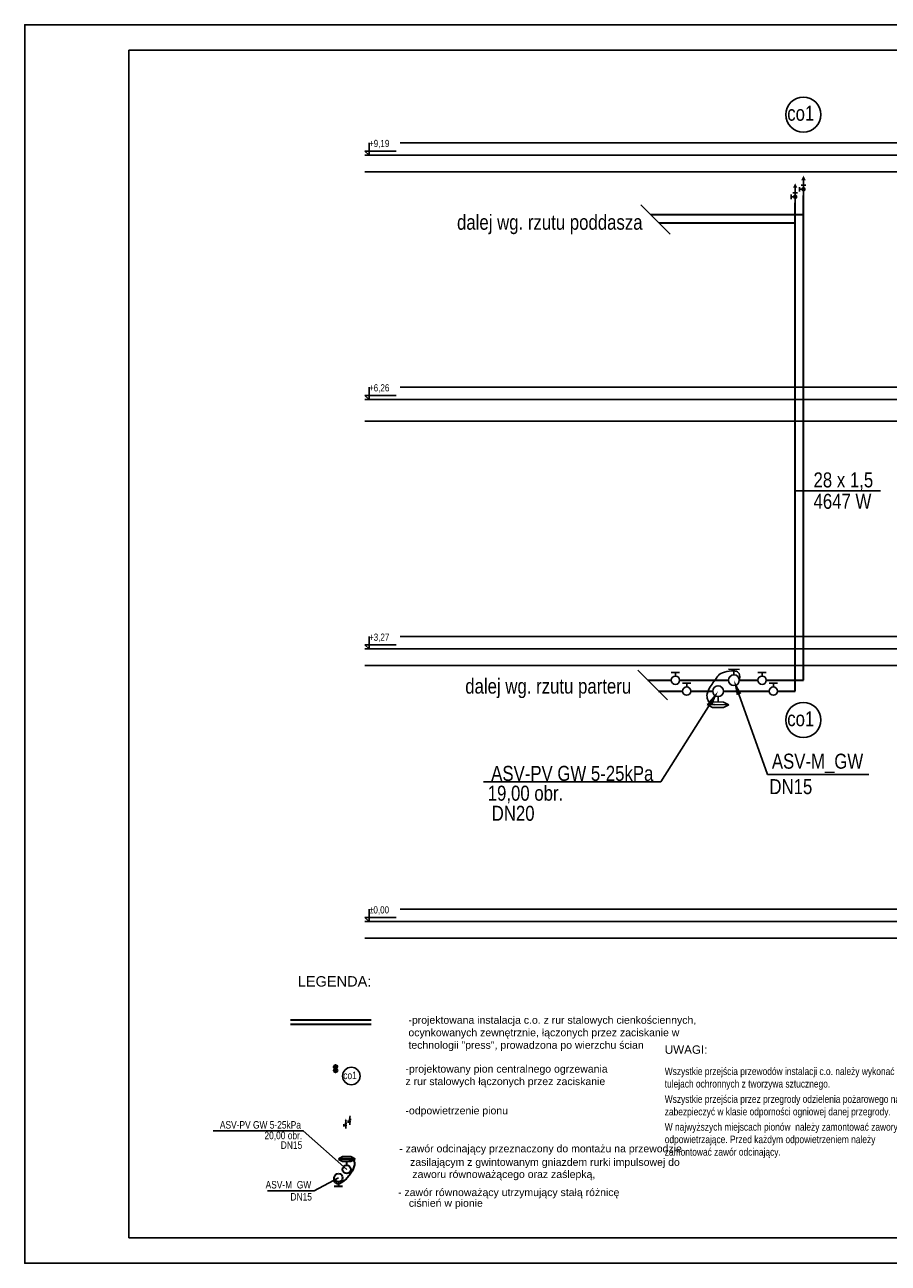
# Model space of a CAD drawing. Extents: x -440864 to -355682, y 13652 to 155872.
# Tile 124 of 179: x -376710 to -366352, y 57915 to 72765. Entities that reach past the tile are written whole.
import ezdxf
from ezdxf import colors
from ezdxf.entities.mleader import LeaderData, LeaderLine
from ezdxf.lldxf.tags import DXFTag
from ezdxf.math import Vec2, Vec3

# ---------------------------------------------------------------- set-up
doc = ezdxf.new("R2010")
doc.units = 0
doc.header["$MEASUREMENT"] = 0
doc.layers.get('0').update_dxf_attribs({"color": 252})
for name, color, linetype in [('#opisy', 7, 'Continuous'), ('_TABELA', 7, 'Continuous'), ('IS_Armatura_Therm', 7, 'SOLID'), ('IS_Konstrukcja', 7, 'SOLID'), ('IS_Opisy_działek_Therm', 7, 'SOLID'), ('IS_Powrót', 5, 'DASH'), ('IS_Text_Armatury_Therm', 7, 'Continuous'), ('IS_Text_Konstrukcji', 7, 'Continuous'), ('IS_Zasilanie', 1, 'SOLID'), ('URZADZENIA_I_AKCES_', 7, 'Continuous')]:
    doc.layers.add(name, color=color, linetype=linetype)
doc.styles.get("Standard").update_dxf_attribs({"font": 'arial.ttf', "width": 0.8, "bigfont": 'BIGFONT.SHX'})
tags = doc.linetypes.add('DASH', pattern=[15, 10, -5]).pattern_tags.tags
tags[6:7] = [DXFTag(74, 4), DXFTag(75, 0), DXFTag(340, '0'), DXFTag(46, 0.0), DXFTag(50, 0.0), DXFTag(44, 0.0), DXFTag(45, 0.0)]
tags[4:5] = [DXFTag(74, 4), DXFTag(75, 0), DXFTag(340, '0'), DXFTag(46, 0.0), DXFTag(50, 0.0), DXFTag(44, 0.0), DXFTag(45, 0.0)]
tags = doc.linetypes.add('SOLID', pattern=[10, 10, 0]).pattern_tags.tags
tags[6:7] = [DXFTag(74, 4), DXFTag(75, 0), DXFTag(340, '0'), DXFTag(46, 0.0), DXFTag(50, 0.0), DXFTag(44, 0.0), DXFTag(45, 0.0)]
tags[4:5] = [DXFTag(74, 4), DXFTag(75, 0), DXFTag(340, '0'), DXFTag(46, 0.0), DXFTag(50, 0.0), DXFTag(44, 0.0), DXFTag(45, 0.0)]

# ---------------------------------------------------------------- blocks, each defined once
blk = doc.blocks.new('ODPOW')
at = {"layer": 'URZADZENIA_I_AKCES_', "linetype": 'Continuous'}
for p, q in [((0, 27), (0, 0)), ((-4, 18), (4, 18)), ((4, 11), (7, 11)), ((7, 15), (7, 7))]:
    blk.add_line(p, q, dxfattribs=at)
at = {"layer": 'URZADZENIA_I_AKCES_', "linetype": 'Continuous', "const_width": 4}
blk.add_lwpolyline([(-2, 11, 1), (2, 11, 1)], format="xyb", close=True, dxfattribs=at)
at = {"layer": 'URZADZENIA_I_AKCES_', "linetype": 'Continuous'}
blk.add_solid([(-4, 27), (4, 27), (0, 35)], dxfattribs=at)

msp = doc.modelspace()

# ---------------------------------------------------------------- linework, layer by layer
at = {"color": 0, "lineweight": 20}
for points in [[(-369319.8, 70606.7), (-368966.2, 70253.2)], [(-369355.2, 65024.8), (-369001.6, 64671.3)]]:
    msp.add_lwpolyline(points, dxfattribs=at)
at = {"color": 0, "lineweight": 30}
for centre, radius in [((-372981.6, 60272.1), 22), ((-372981.6, 60225.1), 22), ((-372981.6, 60272.1), 7), ((-372981.6, 60225.1), 7)]:
    msp.add_circle(centre, radius, dxfattribs=at)
at = {"layer": '_TABELA', "color": 7}
msp.add_lwpolyline([(-376709.5, 72765.2), (-355709.5, 72765.2), (-376709.5, 72765.2), (-376709.5, 57915.2), (-355709.5, 57915.2), (-355709.5, 72765.2)], dxfattribs=at)
msp.add_lwpolyline([(-356009.5, 72460.2), (-375459.5, 72460.2), (-375459.5, 58220.2), (-356009.5, 58220.2)], close=True, dxfattribs=at)
at = {"layer": 'IS_Armatura_Therm', "color": 1, "ltscale": 10}
for p, q in [((-368138.2, 65035.9), (-368268.2, 65036.5)), ((-368203.5, 64971.2), (-368203.2, 65036.2))]:
    msp.add_line(p, q, dxfattribs=at)
at = {"layer": 'IS_Armatura_Therm', "color": 5, "ltscale": 10}
for p, q in [((-368459, 64645.1), (-368524.2, 64613.1)), ((-368524.2, 64613.1), (-368264.2, 64611.2)), ((-368524.2, 64613.1), (-368459.4, 64580.1)), ((-368329, 64644.1), (-368459, 64645.1)), ((-368393.5, 64709.6), (-368394, 64644.6)), ((-368329.4, 64579.1), (-368264.2, 64611.2)), ((-368264.2, 64611.2), (-368329, 64644.1)), ((-368459.4, 64580.1), (-368329.4, 64579.1))]:
    msp.add_line(p, q, dxfattribs=at)
at = {"layer": 'IS_Armatura_Therm', "lineweight": 30, "ltscale": 10}
for p, q in [((-372897.9, 59189.4), (-372947.9, 59164.4)), ((-372747.9, 59164.4), (-372947.9, 59164.4)), ((-372947.9, 59164.4), (-372897.9, 59139.4)), ((-372797.9, 59189.4), (-372897.9, 59189.4)), ((-372897.9, 59139.4), (-372797.9, 59139.4)), ((-372847.9, 59089.4), (-372847.9, 59139.4)), ((-372747.9, 59164.4), (-372797.9, 59189.4)), ((-372797.9, 59139.4), (-372747.9, 59164.4)), ((-372997.7, 58839.4), (-372897.7, 58839.4)), ((-372947.7, 58889.4), (-372947.7, 58839.4))]:
    msp.add_line(p, q, dxfattribs=at)
at = {"layer": 'IS_Armatura_Therm', "color": 0}
for points in [[(-368905.2, 65000.2), (-368955.2, 65000.2)], [(-368905.2, 64956.2), (-368905.2, 65000.2), (-368855.2, 65000.2)], [(-367865.2, 65000.2), (-367915.2, 65000.2)], [(-367865.2, 64956.2), (-367865.2, 65000.2), (-367815.2, 65000.2)], [(-368770.2, 64868.8), (-368820.2, 64868.8)], [(-368770.2, 64824.8), (-368770.2, 64868.8), (-368720.2, 64868.8)], [(-367730.2, 64868.8), (-367780.2, 64868.8)], [(-367730.2, 64824.8), (-367730.2, 64868.8), (-367680.2, 64868.8)]]:
    msp.add_lwpolyline(points, dxfattribs=at)
for centre in [(-368905.2, 64906.2), (-367865.2, 64906.2)]:
    msp.add_circle(centre, 50, dxfattribs=at)
at = {"layer": 'IS_Armatura_Therm', "color": 1, "ltscale": 10}
msp.add_ellipse((-368203.7, 64906.2), major_axis=(0, -65), ratio=1, dxfattribs=at)
at = {"layer": 'IS_Armatura_Therm', "color": 5, "ltscale": 10}
msp.add_ellipse((-368393, 64774.6), major_axis=(0, -65), ratio=1, dxfattribs=at)
at = {"layer": 'IS_Armatura_Therm', "lineweight": 30, "ltscale": 10}
for centre in [(-372947.7, 58939.4), (-372847.9, 59039.4)]:
    msp.add_ellipse(centre, major_axis=(0, 50), ratio=1, dxfattribs=at)
at = {"layer": 'IS_Armatura_Therm', "ltscale": 10}
msp.add_open_spline([(-368426.7, 64612.3), (-368447, 64612.5), (-368485.5, 64615.3), (-368515.6, 64665.2), (-368536.5, 64726.7), (-368496.9, 64818.6), (-368454.8, 64873), (-368405.8, 64946.9), (-368359.3, 64997.3), (-368234.9, 65023.9), (-368167.2, 65015.6), (-368148.4, 64995.7), (-368124.6, 64966.7), (-368138.7, 64906.9)], degree=3, knots=[0, 0, 0, 0, 60.8084729, 103.3600852, 155.6127429, 223.7227611, 302.7833492, 385.3122006, 463.4017328, 529.8922982, 581.0922086, 626.6166152, 695.0208462, 695.0208462, 695.0208462, 695.0208462], dxfattribs=at)
at = {"layer": 'IS_Armatura_Therm', "lineweight": 30, "ltscale": 10}
msp.add_open_spline([(-372822.9, 59164.4), (-372806.9, 59164.4), (-372776.4, 59161.3), (-372750.5, 59123.2), (-372756.4, 59078.3), (-372775.6, 59030.8), (-372806.4, 58981.4), (-372844.1, 58935.3), (-372885, 58897.2), (-372923.7, 58872.1), (-372964.4, 58861.5), (-372997.4, 58892.3), (-372997.7, 58922.1), (-372997.7, 58939.4)], degree=3, knots=[0, 0, 0, 0, 47.8935991, 83.2968623, 125.0768668, 177.5593187, 237.2883621, 298.7395208, 355.9694344, 403.5402481, 438.7729746, 470.6456319, 522.5651287, 522.5651287, 522.5651287, 522.5651287], dxfattribs=at)
at = {"layer": 'IS_Konstrukcja', "color": 252, "ltscale": 10}
for p, q in [((-372580.5, 71351.2), (-372580.5, 71201.2)), ((-372205.5, 71351.2), (-358630.5, 71351.2)), ((-372580.5, 71201.2), (-372630.5, 71251.2)), ((-372630.5, 71251.2), (-372255.5, 71251.2)), ((-372630.5, 71201.2), (-358630.5, 71201.2)), ((-372630.5, 71001.2), (-358630.5, 71001.2)), ((-372580.5, 68271.2), (-372630.5, 68321.2)), ((-372630.5, 68321.2), (-372255.5, 68321.2)), ((-372580.5, 68421.2), (-372580.5, 68271.2)), ((-372205.5, 68421.2), (-358630.5, 68421.2)), ((-372630.5, 68271.2), (-358630.5, 68271.2)), ((-372630.5, 68011.2), (-358630.5, 68011.2)), ((-372580.5, 65431.2), (-372580.5, 65281.2)), ((-372205.5, 65431.2), (-358630.5, 65431.2)), ((-372580.5, 65281.2), (-372630.5, 65331.2)), ((-372630.5, 65331.2), (-372255.5, 65331.2)), ((-372630.5, 65281.2), (-358630.5, 65281.2)), ((-372630.5, 65081.2), (-358630.5, 65081.2)), ((-372580.5, 62161.2), (-372580.5, 62011.2)), ((-372205.5, 62161.2), (-358630.5, 62161.2)), ((-372580.5, 62011.2), (-372630.5, 62061.2)), ((-372630.5, 62061.2), (-372255.5, 62061.2)), ((-372630.5, 62011.2), (-358630.5, 62011.2)), ((-372630.5, 61811.2), (-358630.5, 61811.2))]:
    msp.add_line(p, q, dxfattribs=at)
at = {"layer": 'IS_Opisy_działek_Therm', "ltscale": 10}
msp.add_line((-367468.5, 67178.7), (-366443.5, 67178.7), dxfattribs=at)
for points in [[(-372847.9, 59039.4), (-373368.9, 59503), (-374448.9, 59503)], [(-372947.7, 58939.4), (-373238.1, 58783.5), (-373798.1, 58783.5)]]:
    msp.add_lwpolyline(points, dxfattribs=at)
at = {"layer": 'IS_Powrót', "lineweight": 30, "ltscale": 10}
for p, q in [((-367468.5, 64776.2), (-367468.5, 70628.1)), ((-367468.5, 70388.1), (-369101.1, 70388.1)), ((-369106.6, 64776.2), (-368820.1, 64776.2)), ((-368720.2, 64776.2), (-368458, 64776.2)), ((-368328, 64776.2), (-367780.1, 64776.2)), ((-367680.2, 64776.2), (-367468.5, 64776.2))]:
    msp.add_line(p, q, dxfattribs=at)
at = {"layer": 'IS_Powrót', "color": 5, "lineweight": 30, "ltscale": 25}
msp.add_line((-372552.7, 60778.3), (-373521.8, 60778.3), dxfattribs=at)
at = {"layer": 'IS_Text_Armatury_Therm', "linetype": 'SOLID', "ltscale": 10}
for centre, radius in [((-367371.2, 71688.7), 210), ((-367371.2, 64428.8), 210), ((-372792.7, 60159.7), 105)]:
    msp.add_circle(centre, radius, dxfattribs=at)
at = {"layer": 'IS_Zasilanie', "lineweight": 30, "ltscale": 10}
for p, q in [((-367368.5, 64906.2), (-367368.5, 70718.5)), ((-367368.5, 70488.1), (-369201.1, 70488.1)), ((-369236.6, 64906.2), (-368955.2, 64906.2)), ((-368855.2, 64906.2), (-368268.7, 64906.2)), ((-368138.7, 64906.2), (-367915.2, 64906.2)), ((-367815.2, 64906.2), (-367368.5, 64906.2))]:
    msp.add_line(p, q, dxfattribs=at)
at = {"layer": 'IS_Zasilanie', "lineweight": 30, "ltscale": 30}
msp.add_line((-372552.7, 60828.3), (-373521.8, 60828.3), dxfattribs=at)
at = {"layer": 'IS_Zasilanie', "color": 0}
for centre in [(-368770.2, 64774.8), (-367730.2, 64774.8)]:
    msp.add_circle(centre, 50, dxfattribs=at)

# ---------------------------------------------------------------- block references
at = {"rotation": 359.9873706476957}
for p, xscale, yscale, zscale in [((-367468.5, 70628.1), -6.750000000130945, 6.750000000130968, 6.750000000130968), ((-367368.5, 70718.5), -6.750000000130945, 6.750000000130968, 6.750000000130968), ((-372858.5, 59530.8), -3.375000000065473, 3.375000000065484, 3.375000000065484), ((-372808.5, 59575.9), -3.375000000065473, 3.375000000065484, 3.375000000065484)]:
    msp.add_blockref('ODPOW', p, dxfattribs=dict(at, xscale=xscale, yscale=yscale, zscale=zscale))

# ---------------------------------------------------------------- texts
at = {"layer": '#opisy', "lineweight": -3}
for s, height, p in [('LEGENDA:', 125, (-373435.1, 61232.4)), ('UWAGI:', 100, (-369033, 60426.6))]:
    msp.add_text(s, height=height, dxfattribs=at).set_placement(p)
at = {"layer": '#opisy', "lineweight": -3, "insert": (-369033.2, 60261.8), "char_height": 90, "width": 3109.66, "attachment_point": 1}
msp.add_mtext('Wszystkie przejścia przewodów instalacji c.o. należy wykonać w tulejach ochronnych z tworzywa sztucznego.\\P\\H0.22222x;\\P\\H4.5x;Wszystkie przejścia prze\\H0.99999x;z przegrody odzielenia pożarowego należy zabezpieczyć w klasie odporności ogniowej danej przegrody. \\P\\H0.22223x;\\P\\H4.4998574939x;W najwyższych miejscach pionów  należy zamontować zawory odpowietrzające. Przed każdym odpowietrzeniem należy zamontować zawór odcinający.\\P', dxfattribs=at)
at = {"color": 0, "lineweight": 50}
for s, p in [('- zawór odcinający przeznaczony do montażu na przewodzie', (-372217.1, 59245.2)), (' zasilającym z gwintowanym gniazdem rurki impulsowej do ', (-372122.5, 59082.7)), ('zaworu równoważącego oraz zaślepką,', (-372060.3, 58937.6)), ('- zawór równoważący utrzymujący stałą różnicę ', (-372232.1, 58720.2)), ('ciśnień w pionie', (-372102.4, 58591.6))]:
    msp.add_text(s, height=90, dxfattribs=at).set_placement(p)
at = {"color": 0, "lineweight": 50, "char_height": 90, "attachment_point": 1}
for s, insert, width in [('\\pxi-3,l4t4;\\fArial|b0|i0;\\W1;^I-projektowana instalacja c.o. z rur stalowych cienko\\fArial|b0|i0|c238;ściennych, ocynkowanych zewnętrznie, łączonych przez zaciskanie w technologii "press", prowadzona po wierzchu ścian', (-372467.3, 60876.7), 3852.563), ('{\\Fromans.shx|c238; }\\P\\fArial|b0|i0|c238;\\W1;-projektowany pion centralnego ogrzewania\\Pz rur stalowych łączonych przez zaciskanie ', (-372143.2, 60440.9), 4008.828), ('{\\Fromans.shx|c238; }\\P\\fArial|b0|i0|c238;\\W1;-odpowietrzenie pionu', (-372143.2, 59940.9), 4008.828)]:
    msp.add_mtext(s, dxfattribs=dict(at, insert=insert, width=width))
at = {"layer": 'IS_Konstrukcja', "color": 252, "ltscale": 10, "char_height": 86.4, "attachment_point": 7}
for s, insert in [('\\fArial|b0|i0;+9,19', (-372580.5, 71282.8)), ('\\fArial|b0|i0;+6,26', (-372580.5, 68352.8)), ('\\fArial|b0|i0;+3,27', (-372580.5, 65362.8)), ('\\fArial|b0|i0;±0,00', (-372580.5, 62092.8))]:
    msp.add_mtext(s, dxfattribs=dict(at, insert=insert))
at = {"layer": 'IS_Opisy_działek_Therm', "ltscale": 10, "char_height": 180}
for s, insert, attachment_point in [('\\fArial|b0|i0;28 x 1,5', (-367248.5, 67184.3), 7), ('\\fArial|b0|i0;4647 W', (-367248.5, 67141.1), 1)]:
    msp.add_mtext(s, dxfattribs=dict(at, insert=insert, attachment_point=attachment_point))
at = {"layer": 'IS_Text_Armatury_Therm', "linetype": 'SOLID', "ltscale": 10}
for s, insert, char_height, attachment_point in [('\\fArial|b0|i0;co1', (-367239.6, 71612), 180, 9), ('\\fArial|b0|i0;dalej wg. rzutu poddasza', (-369299.6, 70253.2), 180, 9), ('\\fArial|b0|i0;dalej wg. rzutu parteru', (-369435.8, 64690.7), 180, 9), ('\\fArial|b0|i0;co1', (-367239.6, 64352.1), 180, 9), ('\\fArial|b0|i0;ASV-PV GW 5-25kPa', (-369169.7, 63696.2), 180, 9), ('\\fArial|b0|i0;19,00 obr.', (-370250.7, 63427.8), 180, 9), ('\\fArial|b0|i0;ASV-M_GW', (-366652.9, 63793), 180, 9), ('\\fArial|b0|i0;DN15  ', (-367263.6, 63537.4), 180, 9), ('\\fArial|b0|i0;DN20  ', (-370594.7, 63217.8), 180, 9), ('\\fArial|b0|i0;co1', (-372726.9, 60121.4), 90, 9), ('\\fArial|b0|i0;ASV-PV GW 5-25kPa', (-373396.5, 59528), 90, 9), ('\\fArial|b0|i0;20,00 obr.', (-373381.8, 59385.4), 90, 9), ('\\fArial|b0|i0;DN15  ', (-373381.8, 59285.4), 90, 9), ('\\fArial|b0|i0;ASV-M_GW', (-373820.7, 58785.5), 90, 7), ('\\fArial|b0|i0;DN15  ', (-373522.4, 58665.3), 90, 7)]:
    msp.add_mtext(s, dxfattribs=dict(at, insert=insert, char_height=char_height, attachment_point=attachment_point))

# ---------------------------------------------------------------- leaders
at = {"layer": 'IS_Text_Konstrukcji'}
ml = msp.add_multileader_mtext('Standard', dxfattribs=at)
ml.set_content('')
ml.set_leader_properties()
ml.build(insert=Vec2(0, 0))
ml.multileader.update_dxf_attribs({"text_right_attachment_type": 6, "dogleg_length": 0.36, "arrow_head_size": 180})
ctx = ml.context
ctx.base_point, ctx.char_height, ctx.arrow_head_size, ctx.landing_gap_size, ctx.plane_origin = Vec3(-366583.8, 63773.7), 0.18, 180, 0.09, Vec3(-378647.6, 44461.8)
ctx.right_attachment = 6
notes = []
notes.append((ctx, [(0, (1, 1, 0), (-367799.9, 63773.7), (1, 0), 1216.1, [(0, [(-368203.7, 64906.2)], 0, [])])]))
ctx.mtext.insert = Vec3(-366583.7, 63773.8)
ml = msp.add_multileader_mtext('Standard', dxfattribs=at)
ml.set_content('')
ml.set_leader_properties()
ml.build(insert=Vec2(0, 0))
ml.multileader.update_dxf_attribs({"text_right_attachment_type": 6, "dogleg_length": 0.36, "arrow_head_size": 180})
ctx = ml.context
ctx.base_point, ctx.char_height, ctx.arrow_head_size, ctx.landing_gap_size, ctx.plane_origin = Vec3(-371207.7, 63686.2), 0.18, 180, 0.09, Vec3(-383505.5, 44007.7)
ctx.right_attachment, ctx.text_align_type = 6, 2
notes.append((ctx, [(0, (1, 1, 0), (-369081.4, 63686.2), (-1, 0), 2126.1, [(0, [(-368393, 64774.6)], 0, [])])]))
ctx.mtext.insert, ctx.mtext.alignment = Vec3(-371207.6, 63686.4), 3
for ctx, leaders in notes:
    for number, flags, end, landing, length, lines in leaders:
        leader = LeaderData()
        leader.index, (leader.has_last_leader_line, leader.has_dogleg_vector, leader.attachment_direction) = number, flags
        leader.last_leader_point, leader.dogleg_vector, leader.dogleg_length = Vec3(end), Vec3(landing), length
        for number, points, colour, breaks in lines:
            line = LeaderLine()
            line.index, line.vertices, line.color, line.breaks = number, Vec3.list(points), colors.encode_raw_color(colour), breaks
            leader.lines.append(line)
        ctx.leaders.append(leader)

doc.saveas('drawing.dxf')
